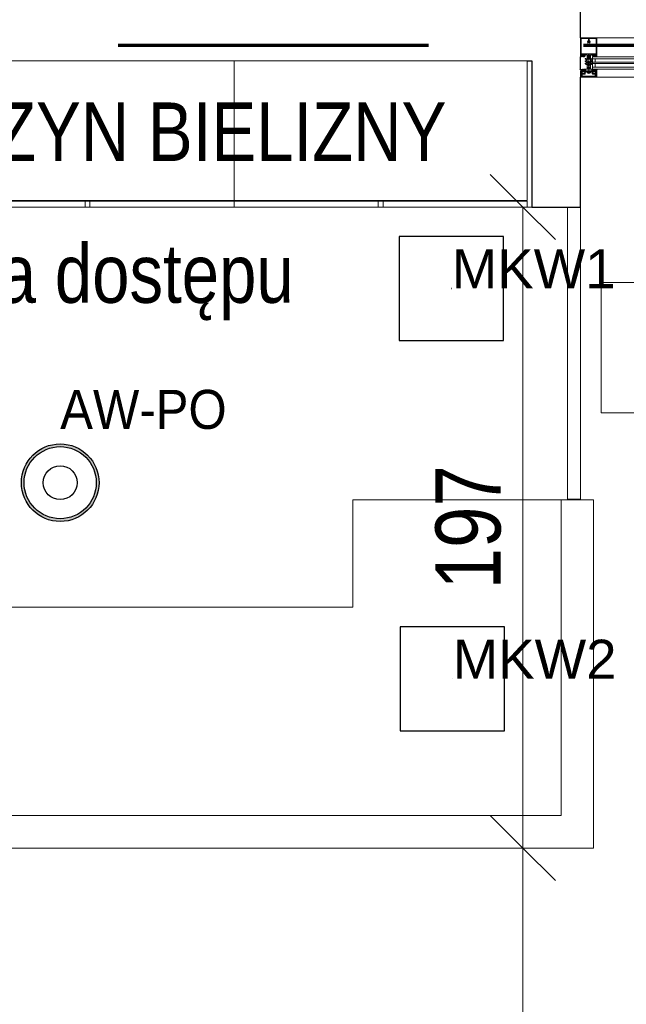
# Model space of a CAD drawing. Header units: centimetres. Extents: x -1631 to 21770, y -8842 to 3590.
# Tile 82 of 142: x 125 to 311, y 1383 to 1686. Entities that reach past the tile are written whole.
import ezdxf

# ---------------------------------------------------------------- set-up
doc = ezdxf.new("R2010")
doc.units = ezdxf.units.CM
doc.linetypes.add('Dash', pattern=[60, 30, -30])
doc.linetypes.add('Długa kreska', pattern=[142.875, 95.25, -47.625])
for name, color, linetype, lineweight in [('A-ANNO-DIMS', 211, 'Continuous', 13), ('A-ANNO-DIMS-100', 211, 'Continuous', 13), ('A-DETL', 90, 'Continuous', 9), ('A-DETL-GENF', 92, 'Continuous', 9), ('A-GLAZ-CURT', 52, 'Continuous', 9), ('A-GLAZ-CWMG', 51, 'Continuous', 9), ('A-WALL', 113, 'Continuous', 13), ('A-WALL-IDEN', 211, 'Continuous', 13), ('G-ANNO-TEXT', 231, 'Continuous', 13), ('I-FURN', 30, 'Continuous', 9)]:
    doc.layers.add(name, color=color, linetype=linetype, lineweight=lineweight)
doc.layers.add('E_oprawy', color=12, linetype='Continuous')
doc.styles.add('Arial', font='arial.ttf', dxfattribs={"width": 0.9, "height": 18})
doc.styles.add('Arial Narrow_5', font='ARIALN.TTF', dxfattribs={"height": 20})
doc.styles.add('Arial Narrow_6', font='ARIALN.TTF', dxfattribs={"height": 18})
doc.dimstyles.new('Diagonal_1_100__0__wewnętrzne', dxfattribs={"dimscale": 30.48, "dimtxt": 20.468619, "dimasz": 0.656168, "dimexe": 0.164042, "dimexo": 0.0625, "dimgap": 0.032808, "dimtad": 1, "dimdec": 0, "dimdsep": 46, "dimtxsty": 'Arial Narrow_5', "dimblk1": 'OBLIQUE', "dimblk2": 'OBLIQUE', "dimsah": 1, "dimcen": 0.09, "dimazin": 0, "dimtfac": 1, "dimtdec": 4, "dimtix": 1, "dimtmove": 0, "dimatfit": 3, "dimfxl": 0, "dimtvp": 1, "dimtolj": 1, "dimtzin": 0, "dimarcsym": 0})

# ---------------------------------------------------------------- blocks, each defined once
blk = doc.blocks.new('Szafy na bieliznę1 - Szafy na bieliznę-2359716-6_piętro IV __13_80 m_ - stan projektowany')
at = {"layer": 'I-FURN'}
for p, q in [((1630.13, -100.94), (1628.33, -100.94)), ((1628.33, -100.94), (1628.33, -145.19)), ((1630.13, -145.19), (1630.13, -100.94)), ((1630.33, -100.94), (1630.33, -190.94)), ((1673.33, -100.94), (1630.33, -100.94)), ((1673.33, -190.94), (1673.33, -100.94)), ((1628.33, -145.19), (1628.33, -146.69)), ((1628.33, -145.19), (1630.13, -145.19)), ((1630.13, -146.69), (1630.13, -145.19)), ((1630.13, -146.69), (1628.33, -146.69)), ((1628.33, -146.69), (1628.33, -190.94)), ((1630.13, -190.94), (1630.13, -146.69)), ((1628.33, -190.94), (1630.13, -190.94)), ((1630.33, -190.94), (1673.33, -190.94))]:
    blk.add_line(p, q, dxfattribs=at)
blk = doc.blocks.new('Szafy na bieliznę2 - Szafy na bieliznę-2359757-6_piętro IV __13_80 m_ - stan projektowany')
at = {"layer": 'I-FURN'}
for p, q in [((1630.13, -190.94), (1628.33, -190.94)), ((1628.33, -190.94), (1628.33, -235.19)), ((1630.13, -235.19), (1630.13, -190.94)), ((1630.33, -190.94), (1630.33, -280.94)), ((1673.33, -190.94), (1630.33, -190.94)), ((1673.33, -280.94), (1673.33, -190.94)), ((1628.33, -235.19), (1628.33, -236.69)), ((1628.33, -235.19), (1630.13, -235.19)), ((1630.13, -236.69), (1630.13, -235.19)), ((1630.13, -236.69), (1628.33, -236.69)), ((1628.33, -236.69), (1628.33, -280.94)), ((1630.13, -280.94), (1630.13, -236.69)), ((1628.33, -280.94), (1630.13, -280.94)), ((1630.33, -280.94), (1673.33, -280.94))]:
    blk.add_line(p, q, dxfattribs=at)
blk = doc.blocks.new('Lada rejestracji1 - Lada rejestracji-2359770-6_piętro IV __13_80 m_ - stan projektowany')
at = {"layer": 'I-FURN'}
for p, q in [((1505.33, -227.38), (1505.33, 252.62)), ((1431.33, -4.88), (1431.33, -301.38)), ((1441.33, -291.38), (1441.33, -4.88)), ((1538.33, -227.38), (1505.33, -227.38)), ((1538.33, -291.38), (1538.33, -227.38)), ((1538.33, -291.38), (1441.33, -291.38)), ((1538.33, -301.38), (1538.33, -291.38)), ((1628.33, -293.38), (1538.58, -293.38)), ((1538.58, -293.38), (1538.58, -297.38)), ((1538.58, -297.38), (1628.33, -297.38)), ((1431.33, -301.38), (1538.33, -301.38))]:
    blk.add_line(p, q, dxfattribs=at)
blk = doc.blocks.new('Rectangular Mullion - SI_CovCap-20mm_Tran-55mm-2281819-6_piętro IV __13_80 m_ - stan projektowany')
at = {"layer": 'A-DETL-GENF'}
for p, q in [((-2.5, 9.45), (-2.5, 7.8)), ((-2.5, 9.39), (-2.5, 4.79)), ((2.37, 9.6), (-2.35, 9.6)), ((-2.29, 9.39), (-2.29, 4.79)), ((-0.1, 8.88), (-0.1, 9.34)), ((0.1, 9.34), (0.1, 8.88)), ((2.29, 9.39), (2.29, 4.79)), ((2.5, 7.8), (2.5, 9.45)), ((2.5, 9.39), (2.5, 4.79)), ((-0.12, 8.61), (-0.12, 8.55)), ((-0.12, 8.25), (-0.12, 8.13)), ((0.12, 8.55), (0.12, 8.61)), ((0.12, 8.13), (0.12, 8.25)), ((-2.35, 3.92), (-2.48, 3.92)), ((-2.37, 3.8), (-2.47, 3.8)), ((-2.09, 4.03), (-2.31, 3.93)), ((-2.26, 4.33), (-2.14, 4.43)), ((-2.22, 4.26), (-2.26, 4.28)), ((-1.9, 3.92), (-2.05, 3.86)), ((-2.04, 4.28), (-1.72, 4.28)), ((-2.02, 4.42), (-2.01, 4.41)), ((-1.98, 4.39), (-1.78, 4.39)), ((-1.72, 4.08), (-1.94, 4.08)), ((-1.8, 3.81), (-1.84, 3.9)), ((-1.74, 4.41), (-1.74, 4.42)), ((-1.7, 3.9), (-1.74, 3.81)), ((-1.67, 4.24), (-1.67, 4.13)), ((-1.62, 4.43), (-1.5, 4.33)), ((-1.58, 3.81), (-1.62, 3.9)), ((-1.5, 4.28), (-1.54, 4.26)), ((-1.48, 3.9), (-1.52, 3.82)), ((-1.35, 3.81), (-1.4, 3.9)), ((-0.78, 2.94), (-1.04, 3.09)), ((-0.91, 3.3), (-0.53, 3.08)), ((-0.5, 4.28), (-0.5, 3.15)), ((-0.5, 3.04), (-0.5, 1.52)), ((-0.45, 3.1), (-0.35, 3.1)), ((-0.21, 3.93), (-0.19, 3.94)), ((-0.19, 3.89), (-0.21, 3.91)), ((-0.18, 3.96), (-0.18, 4.1)), ((-0.08, 4.27), (-0.05, 4.28)), ((0, -1.48), (0, 4.68)), ((0.07, 4.27), (0.05, 4.28)), ((0.17, 3.96), (0.17, 4.1)), ((0.21, 3.93), (0.18, 3.94)), ((0.18, 3.89), (0.21, 3.91)), ((0.37, 3.1), (0.45, 3.1)), ((0.5, 3.15), (0.5, 4.28)), ((0.5, 3.04), (0.5, 1.52)), ((0.91, 3.3), (0.52, 3.08)), ((0.77, 2.94), (1.04, 3.09)), ((1.35, 3.81), (1.4, 3.9)), ((1.48, 3.9), (1.52, 3.82)), ((1.62, 4.43), (1.5, 4.33)), ((1.5, 4.28), (1.54, 4.26)), ((1.58, 3.81), (1.62, 3.9)), ((1.67, 4.24), (1.67, 4.13)), ((1.7, 3.9), (1.74, 3.81)), ((2.04, 4.28), (1.72, 4.28)), ((1.72, 4.08), (1.94, 4.08)), ((1.74, 4.41), (1.74, 4.42)), ((1.98, 4.39), (1.78, 4.39)), ((1.8, 3.81), (1.84, 3.9)), ((1.9, 3.92), (2.05, 3.86)), ((2.02, 4.42), (2.01, 4.41)), ((2.09, 4.03), (2.31, 3.93)), ((2.26, 4.33), (2.14, 4.43)), ((2.22, 4.26), (2.26, 4.28)), ((2.35, 3.92), (2.48, 3.92)), ((2.37, 3.8), (2.47, 3.8)), ((-0.78, 2.21), (-1.04, 2.36)), ((-0.76, 1.47), (-1.04, 1.63)), ((-0.91, 2.57), (-0.83, 2.52)), ((-0.91, 1.85), (-0.83, 1.8)), ((-0.75, 2.57), (-0.75, 2.89)), ((-0.75, 1.84), (-0.75, 2.16)), ((-0.55, 1.47), (-0.74, 1.47)), ((-0.3, 0.5), (-0.3, 0.28)), ((0.3, 0.5), (0.3, 0.28)), ((0.55, 1.47), (0.74, 1.47)), ((0.75, 2.57), (0.75, 2.89)), ((0.75, 1.84), (0.75, 2.16)), ((0.76, 1.47), (1.04, 1.63)), ((0.77, 2.21), (1.04, 2.36)), ((0.91, 2.57), (0.82, 2.52)), ((0.91, 1.85), (0.82, 1.8)), ((-2.6, 0), (-2.69, 0)), ((2.35, -2.5), (-2.35, -2.5)), ((-2.34, -1.03), (-2.15, -1.46)), ((-2.32, -1.59), (-2.04, -1.59)), ((-2.18, -0.02), (-2.26, -0.17)), ((2.13, -2.19), (-2.14, -2.19)), ((-2.06, -1.25), (-2.13, -1.09)), ((-2.13, -2.34), (2.12, -2.34)), ((-2.07, -0.1), (-2.12, -0.02)), ((-2.1, -1.49), (-1.14, -1.49)), ((-1.88, -0.42), (-2.01, -0.42)), ((-2.01, -0.48), (-1.95, -0.48)), ((-1.96, -0.02), (-2, -0.1)), ((-1.98, -0.31), (-1.95, -0.36)), ((-1.98, -0.75), (-1.9, -0.85)), ((-1.34, -1.31), (-1.96, -1.31)), ((-1.85, -0.1), (-1.9, -0.02)), ((-1.84, -0.69), (-1.84, -0.57)), ((-1.83, -0.38), (-1.83, -0.36)), ((-1.74, -0.02), (-1.79, -0.1)), ((-1.79, -0.34), (-1.77, -0.35)), ((-1.79, -0.52), (-1.76, -0.52)), ((-1.67, -0.74), (-1.79, -0.74)), ((-1.74, -0.54), (-1.64, -0.7)), ((-1.72, -0.33), (-1.72, -0.32)), ((-1.72, -0.8), (-1.48, -0.8)), ((-1.63, -0.1), (-1.68, -0.02)), ((-1.67, -0.31), (-1.65, -0.32)), ((-1.6, -0.32), (-1.6, -0.3)), ((-1.52, -0.02), (-1.57, -0.1)), ((-1.56, -0.7), (-1.46, -0.54)), ((-1.55, -0.31), (-1.54, -0.32)), ((-1.41, -0.74), (-1.53, -0.74)), ((-1.49, -0.33), (-1.48, -0.32)), ((-1.41, -0.1), (-1.46, -0.02)), ((-1.44, -0.52), (-1.41, -0.52)), ((-1.43, -0.34), (-1.42, -0.36)), ((-1.38, -0.37), (-1.37, -0.37)), ((-1.36, -0.57), (-1.36, -0.69)), ((-1.3, -0.02), (-1.35, -0.1)), ((-1.3, -0.85), (-1.22, -0.75)), ((-1.25, -0.48), (-1.18, -0.48)), ((-1.2, -0.1), (-1.24, -0.02)), ((-1.07, -0.02), (-1.12, -0.1)), ((-1.09, -1.45), (-0.98, -0.84)), ((-0.95, -0.82), (-0.03, -0.82)), ((0.41, -1.04), (-0.41, -1.04)), ((-0.22, -1.18), (0.23, -1.18)), ((0.02, -0.82), (0.95, -0.82)), ((0.98, -0.84), (1.09, -1.45)), ((1.07, -0.02), (1.12, -0.1)), ((1.14, -1.49), (2.1, -1.49)), ((1.25, -0.48), (1.18, -0.48)), ((1.2, -0.1), (1.24, -0.02)), ((1.3, -0.85), (1.22, -0.75)), ((1.3, -0.02), (1.35, -0.1)), ((1.96, -1.31), (1.34, -1.31)), ((1.36, -0.57), (1.36, -0.69)), ((1.38, -0.37), (1.37, -0.37)), ((1.41, -0.1), (1.46, -0.02)), ((1.44, -0.52), (1.41, -0.52)), ((1.41, -0.74), (1.53, -0.74)), ((1.43, -0.34), (1.42, -0.36)), ((1.56, -0.7), (1.46, -0.54)), ((1.49, -0.33), (1.48, -0.32)), ((1.72, -0.8), (1.48, -0.8)), ((1.52, -0.02), (1.57, -0.1)), ((1.55, -0.31), (1.54, -0.32)), ((1.6, -0.32), (1.6, -0.3)), ((1.63, -0.1), (1.68, -0.02)), ((1.74, -0.54), (1.64, -0.7)), ((1.67, -0.31), (1.65, -0.32)), ((1.67, -0.74), (1.79, -0.74)), ((1.72, -0.33), (1.72, -0.32)), ((1.74, -0.02), (1.79, -0.1)), ((1.79, -0.52), (1.76, -0.52)), ((1.79, -0.34), (1.77, -0.35)), ((1.83, -0.38), (1.83, -0.36)), ((1.84, -0.69), (1.84, -0.57)), ((1.85, -0.1), (1.9, -0.02)), ((1.88, -0.42), (2.01, -0.42)), ((1.98, -0.75), (1.9, -0.85)), ((1.98, -0.31), (1.95, -0.36)), ((2.01, -0.48), (1.95, -0.48)), ((1.96, -0.02), (2, -0.1)), ((2.04, -1.59), (2.32, -1.59)), ((2.13, -1.09), (2.06, -1.25)), ((2.07, -0.1), (2.12, -0.02)), ((2.15, -1.46), (2.34, -1.03)), ((2.18, -0.02), (2.26, -0.17)), ((2.6, 0), (2.69, 0))]:
    blk.add_line(p, q, dxfattribs=at)
at = {"layer": 'A-DETL-GENF', "flags": 128}
for points in [[(-0.15, 9.39), (-2.29, 9.39), (-2.29, 7.8)], [(2.29, 7.8), (2.29, 9.39), (0.15, 9.39)], [(-2.5, 4.9), (-2.5, 4.1), (-2.31, 4.1), (-2.23, 4.18), (-2.23, 4.24), (-2.35, 4.24), (-2.35, 4.47), (-1.91, 4.47)], [(-2.5, 3.94), (-2.5, 4.08), (-2.3, 4.08), (-2.25, 4.07)], [(-2.29, 4.9), (-2.29, 4.7), (2.29, 4.7), (2.29, 4.9)], [(-1.86, 4.47), (-1.41, 4.47), (-1.41, 4.24), (-1.53, 4.24), (-1.53, 4.18), (-1.45, 4.1), (-1.09, 4.1), (-1.09, 4.22), (-1.21, 4.22), (-1.21, 4.43), (-0.65, 4.43)], [(-1.51, 4.07), (-1.46, 4.08), (-1.26, 4.08), (-1.26, 3.89), (-1.3, 3.81)], [(-0.2, 0.11), (-0.2, 0), (-0.5, 0), (-0.5, 3.07), (-0.18, 3.07), (-0.18, 3.88)], [(-0.26, 0.58), (0, 0.8), (0, 1.1), (-0.2, 1.1), (-0.2, 1.3), (-0.1, 1.3), (-0.1, 1.46), (-0.2, 1.46), (-0.2, 1.66), (0, 1.66), (0, 1.83), (-0.2, 1.83), (-0.2, 2.03), (-0.1, 2.03), (-0.1, 2.2), (-0.2, 2.2), (-0.2, 2.4), (0, 2.4), (0, 4.3), (0, 2.4), (0.2, 2.4), (0.2, 2.2), (0.1, 2.2), (0.1, 2.03), (0.2, 2.03), (0.2, 1.83), (0, 1.83), (0, 1.66), (0.2, 1.66), (0.2, 1.46), (0.1, 1.46), (0.1, 1.3), (0.2, 1.3), (0.2, 1.1), (0, 1.1), (0, 0.8), (0.26, 0.58)], [(-0.25, 3.2), (-0.25, 3.29), (-0.2, 3.32), (-0.2, 3.44), (-0.25, 3.47), (-0.2, 3.5), (-0.2, 3.62), (-0.25, 3.65), (-0.2, 3.68), (-0.2, 3.8), (-0.25, 3.83), (-0.2, 3.86), (-0.2, 3.98), (-0.25, 4.01), (-0.2, 4.04), (-0.2, 4.16), (-0.25, 4.19), (-0.2, 4.22), (-0.2, 4.25), (-0.09, 4.45)], [(0.09, 4.45), (0.2, 4.25), (0.2, 4.13), (0.25, 4.1), (0.2, 4.07), (0.2, 3.95), (0.25, 3.92), (0.2, 3.89), (0.2, 3.77), (0.25, 3.74), (0.2, 3.71), (0.2, 3.59), (0.25, 3.56), (0.2, 3.53), (0.2, 3.41), (0.25, 3.38), (0.2, 3.35), (0.2, 3.23), (0.25, 3.2)], [(0.2, 0.11), (0.2, 0), (0.5, 0), (0.5, 3.07), (0.17, 3.07), (0.17, 3.88)], [(0.65, 4.43), (1.21, 4.43), (1.21, 4.22), (1.09, 4.22), (1.09, 4.1), (1.45, 4.1), (1.53, 4.18), (1.53, 4.24), (1.41, 4.24), (1.41, 4.47), (1.85, 4.47)], [(1.51, 4.07), (1.46, 4.08), (1.26, 4.08), (1.26, 3.89), (1.3, 3.81)], [(1.9, 4.47), (2.35, 4.47), (2.35, 4.24), (2.23, 4.24), (2.23, 4.18), (2.31, 4.1), (2.5, 4.1), (2.5, 4.9)], [(2.5, 3.94), (2.5, 4.08), (2.3, 4.08), (2.25, 4.07)], [(-2.5, -2.35), (-2.5, -0.5), (-2.39, -0.5), (-2.27, -0.86)], [(-2.48, -0.21), (-2.48, -0.48), (-2.07, -0.48)], [(-2.34, -1), (-2.34, -1.11), (-2.37, -1.22), (-2.37, -1.54)], [(-1.99, -1.64), (-1.99, -1.99), (-2.12, -1.99), (-2.12, -1.72), (-2.37, -1.72), (-2.37, -2.35), (2.37, -2.35), (2.37, -1.72), (2.12, -1.72), (2.12, -1.99), (1.99, -1.99), (1.99, -1.64)], [(-2.06, -0.93), (-2.14, -0.64), (-1.95, -0.64), (-1.95, -0.58), (-2.03, -0.5), (-2.35, -0.5), (-2.25, -0.87)], [(-2.18, -2.14), (-2.18, -1.78), (-2.32, -1.78), (-2.32, -2.14)], [(-1.92, -0.67), (-1.92, -0.68), (-1.97, -0.71)], [(-1.2, -0.42), (-1.32, -0.42), (-1.32, -0.39), (-1.19, -0.41)], [(-1.23, -0.71), (-1.28, -0.68), (-1.28, -0.67)], [(1.24, -1.23), (1.14, -0.64), (1.25, -0.64), (1.25, -0.58), (1.17, -0.5), (-1.17, -0.5), (-1.25, -0.58), (-1.25, -0.64), (-1.14, -0.64), (-1.24, -1.23)], [(-1.12, -0.48), (-0.98, -0.48), (-0.98, -0.09), (-1.02, -0.02)], [(0.52, -0.97), (0.54, -0.82), (-0.54, -0.82), (-0.52, -0.97)], [(1.12, -0.48), (0.98, -0.48), (0.98, -0.09), (1.02, -0.02)], [(1.2, -0.42), (1.32, -0.42), (1.32, -0.39), (1.19, -0.41)], [(1.23, -0.71), (1.28, -0.68), (1.28, -0.67)], [(1.92, -0.67), (1.92, -0.68), (1.97, -0.71)], [(2.25, -0.87), (2.35, -0.5), (2.03, -0.5), (1.95, -0.58), (1.95, -0.64), (2.14, -0.64), (2.06, -0.93)], [(2.48, -0.21), (2.48, -0.48), (2.07, -0.48)], [(2.33, -2.14), (2.33, -1.78), (2.19, -1.78), (2.19, -2.14)], [(2.27, -0.86), (2.39, -0.5), (2.5, -0.5), (2.5, -2.35)], [(2.37, -1.54), (2.37, -1.22), (2.34, -1.11), (2.34, -1)]]:
    blk.add_lwpolyline(points, dxfattribs=at)
for points in [[(0.97, 0), (-0.97, 0), (-0.97, -0.04), (0.97, -0.04)], [(0.97, -0.04), (-0.97, -0.04), (-0.97, -0.49), (0.97, -0.49)]]:
    blk.add_lwpolyline(points, close=True, dxfattribs=at)
at = {"layer": 'A-DETL-GENF'}
for centre, radius, start, end in [((-2.35, 9.45), 0.15, 90.0003, 179.9997), ((-0.15, 9.34), 0.05, 0.0077, 89.9923), ((0.15, 9.34), 0.05, 89.9791, 180.0209), ((2.35, 9.45), 0.15, 0.1055, 83.878), ((0, 8.4), 0.45, 107.4982, 231.0552), ((-0.22, 8.13), 0.1, 231.0552, 0), ((0, 8.4), 0.21, 143.7768, 216.2232), ((-0.15, 8.55), 0.03, 229.6807, 0), ((-0.15, 8.25), 0.03, 0, 130.3193), ((-0.15, 8.88), 0.05, 287.4982, 0), ((0, 8.4), 0.24, 60, 120), ((0.15, 8.88), 0.05, 180, 252.583), ((0.15, 8.55), 0.03, 180, 310.3193), ((0.15, 8.25), 0.03, 49.6807, 180), ((0.22, 8.13), 0.1, 180, 308.9448), ((0, 8.4), 0.45, 308.9448, 72.583), ((0, 8.4), 0.21, 323.7768, 36.2232), ((-2.48, 3.94), 0.02, 180.0007, 269.9993), ((-2.43, 3.83), 0.059, 88.5974, 194.6036), ((-2.47, 3.82), 0.02, 194.6036, 270), ((-2.43, 4.82), 0.933, 269.587, 293.0035), ((-2.4, 4.8), 0.997, 271.4989, 290.69), ((-2.35, 4.02), 0.1, 270.0001, 294), ((-2.24, 4.3), 0.03, 128.5798, 239.9915), ((-2.24, 4.1), 0.03, 255.4027, 14.3746), ((-2.23, 4.24), 0.02, 346.6587, 60.0171), ((-1.94, 4.17), 0.277, 166.6587, 194.3746), ((-2.08, 4.37), 0.08, 38.8475, 129.685), ((-2.04, 4.23), 0.0496, 92.7559, 159.6878), ((-1.94, 4.23), 0.148, 172.4164, 270.2404), ((-2.07, 3.99), 0.0337, 293.0035, 114), ((-1.98, 4.44), 0.05, 218.8475, 270), ((-1.88, 4.46), 0.0255, 12.35, 167.65), ((-1.89, 3.87), 0.05, 30.069, 110.536), ((-1.77, 3.83), 0.03, 210.0871, 329.9129), ((-1.78, 4.44), 0.05, 270, 321.1528), ((-1.67, 4.37), 0.08, 50.315, 141.1528), ((-1.72, 4.23), 0.0499, 9.2263, 86.9893), ((-1.72, 4.13), 0.0502, 273.3323, 359.7322), ((-1.66, 3.88), 0.0402, 27.7922, 152.3701), ((-1.55, 3.83), 0.0299, 210.122, 335.064), ((-1.53, 4.24), 0.02, 119.9847, 193.341), ((-1.82, 4.17), 0.277, 345.6254, 13.341), ((-1.52, 4.1), 0.03, 165.6254, 284.5942), ((-1.52, 4.3), 0.03, 300.0085, 51.4202), ((-1.44, 3.88), 0.0414, 28.176, 151.824), ((-1.33, 3.83), 0.0301, 210.1258, 329.8742), ((-0.98, 3.2), 0.125, 60, 240), ((-0.65, 4.28), 0.15, 359.9706, 90.0294), ((-0.55, 3.04), 0.05, 360, 60), ((-0.45, 3.15), 0.05, 179.9899, 270.0101), ((-0.35, 3.2), 0.0999, 269.9704, 0.0296), ((-0.21, 3.92), 0.01, 120.0303, 239.9802), ((-0.2, 3.96), 0.02, 300.0303, 360), ((-0.2, 3.88), 0.02, 360, 59.9802), ((0.02, 4.1), 0.2, 120, 180), ((0, 4.4), 0.1, 28.7984, 151.2016), ((0, 4.2), 0.1, 90, 120), ((0, 4.2), 0.1, 60, 90), ((-0.03, 4.1), 0.2, 360, 60), ((0.19, 3.96), 0.02, 180, 239.9697), ((0.19, 3.88), 0.02, 120.0198, 180), ((0.2, 3.92), 0.01, 300.0198, 59.9697), ((0.37, 3.23), 0.126, 191.5693, 265.5931), ((0.45, 3.15), 0.05, 270.9313, 359.9852), ((0.65, 4.28), 0.15, 89.9706, 180.0294), ((0.55, 3.04), 0.05, 120, 180), ((0.97, 3.2), 0.125, 300, 120), ((1.33, 3.83), 0.0301, 210.1258, 329.8742), ((1.44, 3.88), 0.0414, 28.176, 151.824), ((1.52, 4.3), 0.03, 128.5798, 239.9915), ((1.52, 4.1), 0.03, 255.4058, 14.3746), ((1.55, 3.83), 0.0299, 204.936, 329.878), ((1.53, 4.24), 0.02, 346.659, 60.0153), ((1.82, 4.17), 0.277, 166.659, 194.3746), ((1.67, 4.37), 0.08, 38.8472, 129.685), ((1.66, 3.88), 0.0402, 27.6299, 152.2078), ((1.72, 4.23), 0.0499, 93.0107, 170.7737), ((1.72, 4.13), 0.0502, 180.2678, 266.6677), ((1.78, 4.44), 0.05, 218.8472, 270), ((1.77, 3.83), 0.03, 210.0871, 329.9129), ((1.89, 3.87), 0.05, 69.464, 149.931), ((1.88, 4.46), 0.0255, 12.35, 167.65), ((1.94, 4.23), 0.148, 269.7596, 7.5836), ((1.98, 4.44), 0.05, 270, 321.1525), ((2.08, 4.37), 0.08, 50.315, 141.1525), ((2.04, 4.23), 0.0496, 20.3122, 87.2441), ((2.07, 3.99), 0.0337, 66, 246.9965), ((2.4, 4.8), 0.997, 249.31, 268.5011), ((2.43, 4.82), 0.933, 246.9965, 270.413), ((2.23, 4.24), 0.02, 119.9829, 193.3413), ((1.94, 4.17), 0.277, 345.6254, 13.3413), ((2.24, 4.1), 0.03, 165.6254, 284.5973), ((2.24, 4.3), 0.03, 300.0085, 51.4202), ((2.35, 4.02), 0.1, 246, 269.9999), ((2.43, 3.83), 0.059, 345.3964, 91.4026), ((2.47, 3.82), 0.02, 270, 345.3964), ((2.48, 3.94), 0.02, 270.0007, 359.9993), ((-0.98, 2.47), 0.125, 60, 240), ((-0.98, 1.74), 0.125, 60, 240), ((-0.8, 2.57), 0.05, 240, 360), ((-0.8, 1.84), 0.05, 240, 360), ((-0.8, 2.89), 0.05, 360, 60), ((-0.8, 2.16), 0.05, 360, 60), ((-0.74, 1.52), 0.05, 240, 270), ((-0.55, 1.52), 0.05, 270, 360), ((-0.2, 0.5), 0.1, 130, 180), ((-0.2, 0.28), 0.1, 180, 240), ((-0.3, 0.11), 0.1, 360, 60), ((0.3, 0.11), 0.1, 120, 180), ((0.2, 0.28), 0.1, 300, 360), ((0.2, 0.5), 0.1, 0, 50), ((0.55, 1.52), 0.05, 180, 270), ((0.74, 1.52), 0.05, 270, 300), ((0.8, 2.89), 0.05, 120, 180), ((0.8, 2.57), 0.05, 180, 300), ((0.8, 2.16), 0.05, 120, 180), ((0.8, 1.84), 0.05, 180, 300), ((0.97, 2.47), 0.125, 300, 120), ((0.97, 1.74), 0.125, 300, 120), ((-2.69, -0.03), 0.03, 89.9022, 261.6433), ((-2.73, -0.34), 0.286, 27.5921, 81.6433), ((-2.6, -0.2), 0.2, 80.4545, 89.9022), ((-2.61, -0.29), 0.291, 25.3637, 80.4545), ((-2.35, -2.35), 0.15, 179.9938, 270.0062), ((-2.32, -1.54), 0.0512, 180.5709, 268.6482), ((-2.31, -0.14), 0.05, 205.3637, 330.1649), ((-2.29, -1.01), 0.06, 98.4417, 205), ((-2.27, -1), 0.07, 120.0064, 180), ((-2.13, -2.14), 0.2, 179.9718, 270.0352), ((-2.34, -0.88), 0.07, 300.0064, 18), ((-2.31, -0.89), 0.06, 278.4417, 15), ((-2.15, -0.03), 0.03, 30.7154, 150.1649), ((-2.14, -2.14), 0.0499, 179.8796, 270.0225), ((-2.1, -1.44), 0.05, 205, 270), ((-2.08, -1.06), 0.06, 108.8192, 205), ((-2.12, -0.95), 0.06, 288.8192, 15), ((-2.04, -0.08), 0.0417, 215.132, 324.868), ((-2.01, -0.35), 0.065, 90, 270), ((-2.04, -0.48), 0.03, 0, 180), ((-1.96, -1.21), 0.1, 205, 270), ((-2.04, -1.64), 0.05, 0, 90.0001), ((-2.01, -0.33), 0.04, 29.9937, 90), ((-1.95, -0.73), 0.03, 120.0049, 219.9897), ((-1.93, -0.03), 0.03, 30.5887, 149.5346), ((-1.86, -0.31), 0.1, 210.0023, 269.1728), ((-1.95, -0.51), 0.03, 0.0185, 89.0948), ((-1.62, -0.59), 0.314, 165.4979, 194.5021), ((-1.84, -0.8), 0.08, 219.9967, 337.3844), ((-1.88, -0.37), 0.05, 270, 305.0779), ((-1.86, -0.37), 0.0339, 269.1783, 356.9975), ((-1.82, -0.08), 0.0415, 215.012, 324.988), ((-1.6, -0.77), 0.44, 54.1588, 125.0779), ((-1.79, -0.57), 0.05, 89.9897, 180.0103), ((-1.79, -0.69), 0.05, 179.9899, 270.0101), ((-1.8, -0.36), 0.0272, 60.011, 176.9853), ((-1.75, -0.32), 0.0316, 240.007, 341.9967), ((-1.76, -0.55), 0.03, 29.9936, 90.0121), ((-1.72, -0.85), 0.05, 90.0003, 157.3776), ((-1.71, -0.03), 0.03, 30.1448, 149.5346), ((-1.69, -0.33), 0.03, 45.0005, 162.0009), ((-1.67, -0.71), 0.03, 269.9936, 30.0024), ((-1.63, -0.3), 0.0316, 224.991, 327.0104), ((-1.6, -0.08), 0.043, 217.8436, 323.8234), ((-1.57, -0.32), 0.03, 30.0003, 146.9985), ((-1.53, -0.71), 0.03, 150.0027, 270.0013), ((-1.51, -0.31), 0.0316, 210.0026, 311.9974), ((-1.49, -0.03), 0.03, 30.3449, 149.5346), ((-1.46, -0.34), 0.03, 14.9955, 132.0028), ((-1.48, -0.85), 0.05, 22.6209, 90.0012), ((-1.44, -0.55), 0.03, 89.9893, 150.005), ((-1.36, -0.8), 0.08, 202.6228, 319.9969), ((-1.39, -0.35), 0.03, 195.0015, 296.9968), ((-1.38, -0.08), 0.0419, 215.4665, 324.6999), ((-1.41, -0.57), 0.05, 0.009, 89.991), ((-1.41, -0.69), 0.05, 270.0092, 359.9908), ((-1.35, -0.39), 0.03, 0.0112, 116.991), ((-1.32, -0.39), 0.03, 234.1588, 270), ((-1.34, -1.21), 0.1, 270, 350), ((-1.27, -0.03), 0.03, 30.3446, 149.7685), ((-1.25, -0.51), 0.03, 90, 193.1975), ((-1.58, -0.59), 0.314, 345.517, 13.1975), ((-1.24, -0.73), 0.03, 319.9887, 60.0017), ((-1.16, -0.08), 0.0416, 206.9541, 331.568), ((-1.2, -0.45), 0.033, 305.0901, 90), ((-1.19, -0.46), 0.05, 7.1737, 90.0088), ((-1.12, -0.45), 0.03, 187.1885, 269.997), ((-1.14, -1.44), 0.05, 270, 350), ((-1.05, -0.03), 0.03, 29.7965, 150.132), ((-0.95, -0.85), 0.03, 90, 170), ((-0.31, -0.92), 0.22, 193.9707, 242.728), ((0, -0.29), 0.921, 243.7078, 255.8284), ((0, -0.82), 0.0256, 12.6804, 167.3196), ((0, -0.29), 0.92, 284.1683, 296.293), ((0.31, -0.92), 0.22, 297.2746, 346.0268), ((0.95, -0.85), 0.03, 10, 90), ((1.05, -0.03), 0.03, 29.868, 150.2035), ((1.14, -1.44), 0.05, 190, 270), ((1.16, -0.08), 0.0416, 208.432, 333.0459), ((1.12, -0.45), 0.03, 270.003, 352.8115), ((1.19, -0.46), 0.05, 89.9912, 172.8263), ((1.2, -0.45), 0.033, 90, 234.9099), ((1.24, -0.73), 0.03, 119.9983, 220.0113), ((1.27, -0.03), 0.03, 30.2315, 149.6554), ((1.34, -1.21), 0.1, 190, 270), ((1.25, -0.51), 0.03, 346.8025, 90), ((1.58, -0.59), 0.314, 166.8025, 194.483), ((1.36, -0.8), 0.08, 220.0031, 337.3772), ((1.35, -0.39), 0.03, 63.009, 179.9888), ((1.32, -0.39), 0.03, 270, 305.8412), ((1.6, -0.77), 0.44, 54.9221, 125.8412), ((1.38, -0.08), 0.0419, 215.3001, 324.5335), ((1.41, -0.57), 0.05, 90.009, 179.991), ((1.41, -0.69), 0.05, 180.0092, 269.9908), ((1.39, -0.35), 0.03, 243.0032, 344.9985), ((1.46, -0.34), 0.03, 47.9972, 165.0045), ((1.44, -0.55), 0.03, 29.995, 90.0107), ((1.48, -0.85), 0.05, 89.9988, 157.3791), ((1.49, -0.03), 0.03, 30.4654, 149.6551), ((1.51, -0.31), 0.0316, 228.0026, 329.9974), ((1.53, -0.71), 0.03, 269.9987, 29.9973), ((1.57, -0.32), 0.03, 33.0015, 149.9997), ((1.6, -0.08), 0.043, 216.1766, 322.1564), ((1.63, -0.3), 0.0316, 212.9896, 315.009), ((1.67, -0.71), 0.03, 149.9976, 270.0064), ((1.69, -0.33), 0.03, 17.9991, 134.9995), ((1.71, -0.03), 0.03, 30.4654, 149.8552), ((1.75, -0.32), 0.0316, 198.0033, 299.993), ((1.72, -0.85), 0.05, 22.6224, 89.9997), ((1.76, -0.55), 0.03, 89.9879, 150.0064), ((1.84, -0.8), 0.08, 202.6156, 320.0033), ((1.82, -0.08), 0.0415, 215.012, 324.988), ((1.8, -0.36), 0.0272, 3.0147, 119.989), ((1.79, -0.57), 0.05, 359.9897, 90.0103), ((1.79, -0.69), 0.05, 269.9899, 0.0101), ((1.86, -0.37), 0.0339, 183.0025, 270.8217), ((1.88, -0.37), 0.05, 234.9221, 270), ((1.86, -0.31), 0.1, 270.8272, 329.9977), ((1.93, -0.03), 0.03, 30.4654, 149.4113), ((1.95, -0.51), 0.03, 90.9052, 179.9815), ((1.62, -0.59), 0.314, 345.4979, 14.5021), ((1.96, -1.21), 0.1, 270, 335), ((1.95, -0.73), 0.03, 320.0103, 59.9951), ((2.01, -0.33), 0.04, 90, 150.0063), ((2.04, -1.64), 0.05, 89.9981, 180.0017), ((2.04, -0.08), 0.0417, 215.132, 324.868), ((2.01, -0.35), 0.065, 270, 90), ((2.04, -0.48), 0.03, 0, 180), ((2.12, -0.95), 0.06, 165, 251.1808), ((2.08, -1.06), 0.06, 335, 71.1808), ((2.1, -1.44), 0.05, 270, 335), ((2.15, -0.03), 0.03, 29.8351, 149.2846), ((2.12, -2.14), 0.2, 270.0295, 359.9723), ((2.13, -2.14), 0.0501, 270.0875, 359.9336), ((2.31, -0.89), 0.06, 165, 261.5583), ((2.31, -0.14), 0.05, 209.8351, 334.6363), ((2.34, -0.88), 0.07, 162, 239.9983), ((2.27, -1), 0.07, 0, 59.9983), ((2.29, -1.01), 0.06, 335, 81.5583), ((2.32, -1.54), 0.0498, 269.8262, 0.1735), ((2.61, -0.29), 0.291, 99.5455, 154.6363), ((2.35, -2.35), 0.15, 270.0494, 359.9506), ((2.73, -0.34), 0.286, 98.3567, 152.4079), ((2.6, -0.2), 0.2, 90.0978, 99.5455), ((2.69, -0.03), 0.03, 278.3567, 90.0978)]:
    blk.add_arc(centre, radius, start, end, dxfattribs=at)
blk = doc.blocks.new('Schueco_FWS-Glazing1 - SI_38mm_TripGlz 2-2609958-6_piętro IV __13_80 m_ - stan projektowany')
at = {"layer": 'A-GLAZ-CURT'}
for p, q in [((16.9, 0), (-16.9, 0)), ((-16.9, 0), (-16.9, -3.8)), ((16.9, -3.8), (16.9, 0)), ((-16.9, -3.8), (16.9, -3.8))]:
    blk.add_line(p, q, dxfattribs=at)
at = {"layer": 'A-GLAZ-CURT', "lineweight": 13}
for p, q in [((-16.9, -0.6), (16.9, -0.6)), ((-16.9, -1.7), (16.9, -1.7)), ((-16.9, -2.1), (16.9, -2.1)), ((-16, -0.6), (-16, -1.7)), ((-16, -2.1), (-16, -3.2)), ((16, -0.6), (16, -1.7)), ((16, -2.1), (16, -3.2)), ((-16.9, -3.2), (16.9, -3.2))]:
    blk.add_line(p, q, dxfattribs=at)
blk = doc.blocks.new('Rectangular Mullion - Schueco_FWS-50-SI_Tran_CovCap-20mm_Tran-55mm-2368392-6_piętro IV __13_80 m_ - stan projektowany')
at = {"layer": 'A-GLAZ-CWMG'}
for p, q in [((333.38, 1680.33), (302.38, 1680.33)), ((338.38, 1674.53), (338.38, 1670.73)), ((302.38, 1670.72), (333.38, 1670.72)), ((302.38, 1668.23), (333.38, 1668.23))]:
    blk.add_line(p, q, dxfattribs=at)
blk = doc.blocks.new('DIMBLOCK195-6_piętro IV __13_80 m_ - stan projektowany')
at = {"layer": 'A-ANNO-DIMS-100', "transparency": 16777216}
for p, q in [((279.64, 1431.33), (269.64, 1441.33)), ((274.64, 1431.33), (284.64, 1431.33)), ((279.64, 1431.33), (274.64, 1431.33)), ((279.64, 1123.33), (279.64, 1431.33)), ((279.64, 1431.33), (289.64, 1421.33)), ((279.64, 1123.33), (269.64, 1133.33)), ((274.64, 1123.33), (284.64, 1123.33)), ((279.64, 1123.33), (274.64, 1123.33)), ((279.64, 1123.33), (289.64, 1113.33))]:
    blk.add_line(p, q, dxfattribs=at)
at = {"layer": 'A-ANNO-DIMS-100', "color": 0, "transparency": 16777216, "insert": (252.79, 1258.32), "char_height": 20, "width": 45.6158, "attachment_point": 1, "rotation": 90, "line_spacing_factor": 0.974696, "style": 'Arial Narrow_5'}
blk.add_mtext('308', dxfattribs=at)
blk = doc.blocks.new('_Oblique')
at = {"color": 0, "linetype": 'ByBlock', "lineweight": -2}
blk.add_line((-0.5, -0.5), (0.5, 0.5), dxfattribs=at)
blk = doc.blocks.new('DIMBLOCK196-6_piętro IV __13_80 m_ - stan projektowany')
at = {"layer": 'A-ANNO-DIMS-100', "transparency": 16777216}
for p, q in [((279.64, 1628.33), (269.64, 1638.33)), ((274.64, 1628.33), (284.64, 1628.33)), ((279.64, 1628.33), (274.64, 1628.33)), ((279.64, 1431.33), (279.64, 1628.33)), ((279.64, 1628.33), (289.64, 1618.33)), ((279.64, 1431.33), (269.64, 1441.33)), ((274.64, 1431.33), (284.64, 1431.33)), ((279.64, 1431.33), (274.64, 1431.33)), ((279.64, 1431.33), (289.64, 1421.33))]:
    blk.add_line(p, q, dxfattribs=at)
at = {"layer": 'A-ANNO-DIMS-100', "color": 0, "transparency": 16777216, "insert": (252.79, 1510.82), "char_height": 20, "width": 45.6158, "attachment_point": 1, "rotation": 90, "line_spacing_factor": 0.974696, "style": 'Arial Narrow_5'}
blk.add_mtext('197', dxfattribs=at)
blk = doc.blocks.new('ET sciana_AT7 - 10mm-2270614-6_piętro IV __13_80 m_ - stan projektowany')
at = {"layer": 'A-WALL-IDEN'}
for p, q in [((-0.4, 0.196875), (0.4, 0.196875)), ((-0.4, -0.203125), (-0.4, 0.196875)), ((0.4, 0.196875), (0.4, -0.203125)), ((-0.4, -0.203125), (0.4, -0.203125))]:
    blk.add_line(p, q, dxfattribs=at)
blk = doc.blocks.new('MKW2')
at = {"layer": 'E_oprawy', "linetype": 'ByBlock'}
blk.add_lwpolyline([(-16, 16), (-16, -16), (16, -16), (16, 16)], close=True, dxfattribs=at)
blk.add_circle((0, 0), 0.01, dxfattribs=at)
at = {"layer": 'E_oprawy', "color": 4, "linetype": 'ByBlock', "insert": (0.16, 12.05), "char_height": 0.2, "width": 42.2965, "attachment_point": 1}
blk.add_mtext('{\\fArial|b0|i0|c0|p0;\\H60x;MKW2}', dxfattribs=at)
blk = doc.blocks.new('MKW1')
at = {"layer": 'E_oprawy', "linetype": 'ByBlock'}
blk.add_lwpolyline([(-15.99, 15.99), (-15.99, -16.01), (16.01, -16.01), (16.01, 15.99)], close=True, dxfattribs=at)
blk.add_circle((0.01, -0.01), 0.01, dxfattribs=at)
at = {"layer": 'E_oprawy', "color": 4, "linetype": 'ByBlock', "insert": (0.16, 12.04), "char_height": 0.2, "width": 46.0218, "attachment_point": 1}
blk.add_mtext('{\\fArial|b0|i0|c0|p0;\\H60x;MKW1}', dxfattribs=at)
blk = doc.blocks.new('AW-PO')
at = {"layer": 'E_oprawy'}
h = blk.add_hatch(color=1, dxfattribs=at)
edge = h.paths.add_edge_path()
edge.add_arc((0, 0), 11.92, 0, 360)
edge = h.paths.add_edge_path(flags=16)
edge.add_arc((0, 0), 11.07, 0, 360)
at = {"layer": 'E_oprawy', "color": 1, "linetype": 'ByBlock'}
for radius in [11.92, 11.07, 5.21]:
    blk.add_circle((0, 0), radius, dxfattribs=at)
at = {"layer": 'E_oprawy', "color": 1, "style": 'Arial', "width": 0.9}
blk.add_text('AW-PO', height=12, dxfattribs=at).set_placement((0, 16.52))

msp = doc.modelspace()

# ---------------------------------------------------------------- linework, layer by layer
at = {"layer": 'A-DETL', "linetype": 'Długa kreska', "lineweight": 70}
msp.add_line((536.38, 1678), (3.38, 1678), dxfattribs=at)
at = {"layer": 'A-DETL', "linetype": 'Dash', "lineweight": 25}
for points, knots in [([(-555.62, 1472.57), (-478.91, 1472.57), (-476.08, 1472.57), (-439.12, 1472.57), (-439.12, 1435.62), (-439.12, 1432.79), (-439.12, 1329.11), (-439.12, 1326.28), (-439.12, 1289.33), (-402.17, 1289.33), (-399.34, 1289.33), (54.38, 1289.33), (347.2, 1289.33), (391.67, 1289.33), (418.55, 1316.21), (413.88, 1393.93), (413.88, 1663.13)], [0, 0, 0, 0, 1.274059, 2.1133, 2.95254, 4.521491, 5.717221, 7.286172, 8.125412, 8.964652, 14.361634, 22.556861, 31.207392, 35.311818, 37.065318, 41.276562, 41.276562, 41.276562, 41.276562]), ([(-555.62, 1472.57), (-478.91, 1472.57), (-450.62, 1472.57), (-439.12, 1472.57), (-439.12, 1461.07), (-439.12, 1432.79), (-439.12, 1329.11), (-439.12, 1326.28), (-439.12, 1289.33), (-402.17, 1289.33), (-399.34, 1289.33), (54.38, 1289.33), (347.2, 1289.33), (391.67, 1289.33), (413.88, 1267.11), (413.88, 1211.15), (413.88, 1019.9)], [0, 0, 0, 0, 1.274059, 1.834911, 2.395763, 3.964714, 5.438832, 7.007784, 7.847024, 8.686264, 14.083246, 22.278473, 30.929004, 34.961158, 36.402966, 39.45005, 39.45005, 39.45005, 39.45005])]:
    msp.add_open_spline(points, degree=3, knots=knots, dxfattribs=at)
at = {"layer": 'A-WALL', "color": 7, "lineweight": 25}
for p, q in [((297.38, 1680.33), (297.38, 1721.83)), ((297.38, 1670.73), (297.38, 1674.53)), ((280.94, 1673.33), (282.38, 1673.33)), ((282.38, 1673.33), (282.38, 1628.33)), ((297.38, 1628.33), (297.38, 1668.23)), ((282.38, 1628.33), (297.38, 1628.33))]:
    msp.add_line(p, q, dxfattribs=at)

# ---------------------------------------------------------------- block references
at = {"layer": 'A-GLAZ-CURT', "rotation": 180}
msp.add_blockref('Schueco_FWS-Glazing1 - SI_38mm_TripGlz 2-2609958-6_piętro IV __13_80 m_ - stan projektowany', (317.88, 1670.73), dxfattribs=at)
at = {"layer": 'A-GLAZ-CWMG', "extrusion": (0, 0, -1)}
msp.add_blockref('Rectangular Mullion - SI_CovCap-20mm_Tran-55mm-2281819-6_piętro IV __13_80 m_ - stan projektowany', (-299.88, 1670.73), dxfattribs=at)
at = {"layer": 'A-GLAZ-CWMG'}
msp.add_blockref('Rectangular Mullion - Schueco_FWS-50-SI_Tran_CovCap-20mm_Tran-55mm-2368392-6_piętro IV __13_80 m_ - stan projektowany', (0, 0), dxfattribs=at)
at = {"layer": 'A-WALL-IDEN', "xscale": 99.99999999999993, "yscale": 99.99999999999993, "zscale": 99.99999999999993}
msp.add_blockref('ET sciana_AT7 - 10mm-2270614-6_piętro IV __13_80 m_ - stan projektowany', (343.64, 1585.47), dxfattribs=at)
at = {"layer": 'E_oprawy', "color": 2}
for name, p in [('MKW1', (257.66, 1603.33)), ('MKW2', (257.96, 1483.33))]:
    msp.add_blockref(name, p, dxfattribs=at)
at = {"layer": 'E_oprawy', "linetype": 'ByBlock'}
msp.add_blockref('AW-PO', (137.56, 1543.64), dxfattribs=at)
at = {"layer": 'I-FURN', "rotation": 90.00000000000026}
for name in ['Szafy na bieliznę1 - Szafy na bieliznę-2359716-6_piętro IV __13_80 m_ - stan projektowany', 'Szafy na bieliznę2 - Szafy na bieliznę-2359757-6_piętro IV __13_80 m_ - stan projektowany', 'Lada rejestracji1 - Lada rejestracji-2359770-6_piętro IV __13_80 m_ - stan projektowany']:
    msp.add_blockref(name, (0, 0), dxfattribs=at)

# ---------------------------------------------------------------- texts
at = {"layer": 'G-ANNO-TEXT', "color": 7, "char_height": 18, "attachment_point": 1, "line_spacing_factor": 0.949189, "style": 'Arial Narrow_6'}
for s, insert, width in [('\\pxt7.05556,14.11111,21.16667,28.22222,35.27778,42.33333,49.38889,56.44444,63.5,70.55556,77.61111,84.66667,91.72222,98.77778,105.83333,112.88889,119.94444,127,134.05556,141.11111,148.16667,155.22222,162.27778,169.33333,176.38889,183.44444,190.5,197.55556,204.61111,211.66667,218.72222,225.77778;{MAGAZYN BIELIZNY}', (56.82, 1660.49), 195.738), ('\\pt127.00008,253.99998,381.00006,507.99996,635.00004,761.99994,889.00002,1015.99992,1143,1270.00008,1396.99998,1524.00006,1650.99996,1778.00004,1904.99994,2032.00002,2158.99992,2286,2413.00008,2539.99998,2667.00006,2793.99996,2921.00004,3047.99994,3175.00002,3301.99992,3429,3556.00008,3682.99998,3810.00006,3936.99996,4064.00004;kontrola dostępu', (56.82, 1616.92), 188.5)]:
    msp.add_mtext(s, dxfattribs=dict(at, insert=insert, width=width))

# ---------------------------------------------------------------- dimensions: what is measured, and where the dimension line sits
at = {"layer": 'A-ANNO-DIMS'}
for base, p1, p2, override, picture, middle in [((279.64, 1628.33), (274.64, 1431.33), (274.64, 1628.33), {"dimpost": '<>', "dimfxl": 197}, 'DIMBLOCK196-6_piętro IV __13_80 m_ - stan projektowany', (268.43, 1529.83)), ((279.64, 1431.33), (274.64, 1123.33), (274.64, 1431.33), {"dimpost": '<>', "dimfxl": 308}, 'DIMBLOCK195-6_piętro IV __13_80 m_ - stan projektowany', (268.43, 1277.33))]:
    dim = msp.add_linear_dim(base=base, p1=p1, p2=p2, angle=90, dimstyle='Diagonal_1_100__0__wewnętrzne', override=override, dxfattribs=at)
    dim.commit()
    dim.dimension.update_dxf_attribs({"geometry": picture, "text_midpoint": middle})

doc.saveas('drawing.dxf')
